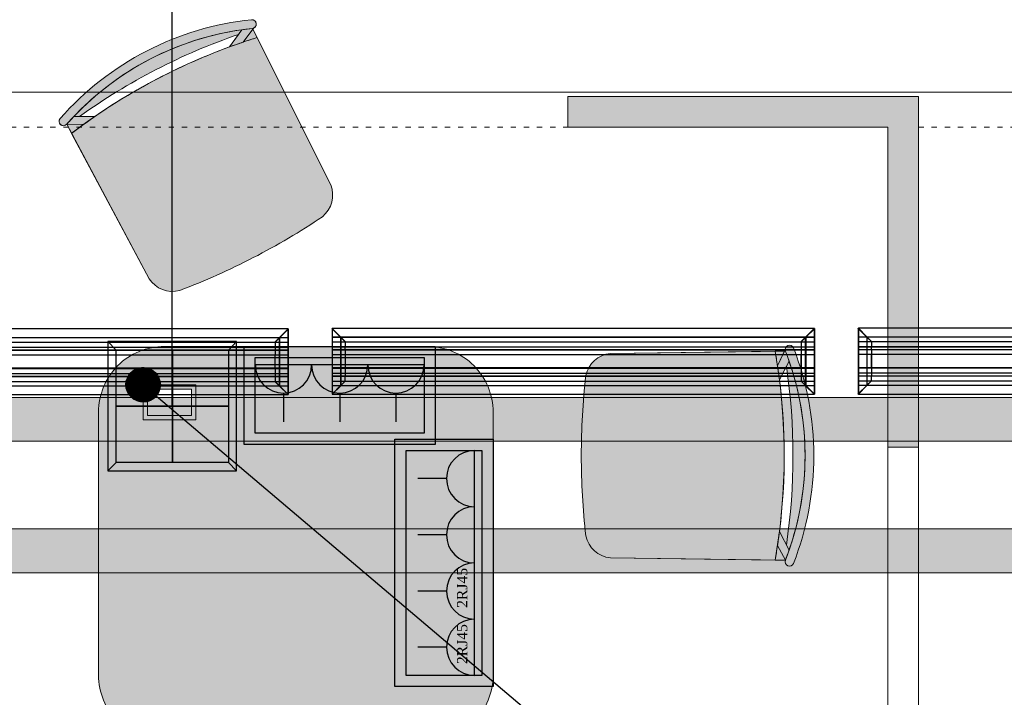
# Model space of a CAD drawing. Header units: inches. Extents: x -78787 to 29484, y -9517 to 23232.
# Tile 197 of 256: x 16176 to 18422, y -5216 to -3670. Entities that reach past the tile are written whole.
import ezdxf

# ---------------------------------------------------------------- set-up
doc = ezdxf.new("R2010")
doc.units = ezdxf.units.IN
doc.header["$MEASUREMENT"] = 0
doc.linetypes.add('ACAD_ISO03W100', pattern=[30, 12, -18])
for name, color, linetype in [('- განათება', 7, 'Continuous'), ('- მექანიკური ნაწილი', 7, 'Continuous'), ('- საშტეფცელო როზეტები', 7, 'Continuous'), ('Edges', 7, 'Continuous')]:
    doc.layers.add(name, color=color, linetype=linetype)
for name, color, linetype, lineweight, true_color in [('2D Drafting - General_Pen_No__105', 7, 'Continuous', 13, 0xcae6ff), ('2D Drafting - General_Pen_No__161', 7, 'Continuous', 13, 0x6a6a6a), ('New_2D Drafting - General_Pen_No__161', 7, 'Continuous', 13, 0x6a6a6a), ('New_Drawing & Figure_Pen_No__81', 7, 'Continuous', 20, 0x6a6a6a)]:
    doc.layers.add(name, color=color, linetype=linetype, lineweight=lineweight, true_color=true_color)
for name, color, linetype, lineweight in [('New_2D Drafting - General_Pen_No__101', 252, 'Continuous', 13), ('New_2D Drafting - General_Pen_No__121', 255, 'Continuous', 0), ('New_Drawing & Figure_Pen_No__1', 7, 'Continuous', 13)]:
    doc.layers.add(name, color=color, linetype=linetype, lineweight=lineweight)
doc.styles.get("Standard").update_dxf_attribs({"font": 'arial.ttf'})
doc.dimstyles.get("Standard").update_dxf_attribs({"dimtxt": 0.18, "dimasz": 0.18, "dimexe": 0.18, "dimexo": 0.0625, "dimgap": 0.09, "dimtad": 0, "dimtih": 1, "dimtoh": 1, "dimdec": 4, "dimzin": 0, "dimdsep": 46, "dimtxsty": 'Standard', "dimcen": 0.09, "dimadec": 0, "dimazin": 0, "dimtfac": 1, "dimtdec": 4, "dimtofl": 0, "dimtmove": 0, "dimatfit": 3, "dimfxl": 1, "dimtolj": 1, "dimtzin": 0, "dimarcsym": 0})

# ---------------------------------------------------------------- blocks, each defined once
blk = doc.blocks.new('იატაკის 4 იანი ჩარჩო')
at = {"layer": '- საშტეფცელო როზეტები', "color": 5}
for p, q in [((-12008.3, -6506.7), (-12026.8, -6526.1)), ((-11751.8, -6506.7), (-11733.3, -6526.1)), ((-12026.8, -6526.1), (-11733.3, -6526.1))]:
    blk.add_line(p, q, dxfattribs=at)
for points in [[(-11733.3, -6526.1), (-11733.3, -6230.8), (-12026.8, -6230.8), (-12026.8, -6526.1)], [(-12026.8, -6230.8), (-12008.3, -6250.3)], [(-11751.8, -6250.3), (-11733.3, -6230.8)]]:
    blk.add_lwpolyline(points, dxfattribs=at)
for points in [[(-12008.3, -6250.3), (-11880, -6250.3), (-11880, -6378.5), (-12008.3, -6378.5)], [(-11880, -6250.3), (-11751.8, -6250.3), (-11751.8, -6378.5), (-11880, -6378.5)], [(-12008.3, -6378.5), (-11880, -6378.5), (-11880, -6506.7), (-12008.3, -6506.7)], [(-11880, -6378.5), (-11751.8, -6378.5), (-11751.8, -6506.7), (-11880, -6506.7)]]:
    blk.add_lwpolyline(points, close=True, dxfattribs=at)
blk = doc.blocks.new('- საშტეფცელო როზეტი IP22')
at = {"layer": '- საშტეფცელო როზეტები', "color": 5}
for p, q in [((8536.7, 3822.7), (8536.7, 3888.1)), ((8472.6, 3758.6), (8600.9, 3758.6))]:
    blk.add_line(p, q, dxfattribs=at)
blk.add_arc((8536.7, 3758.6), 64.1, 0, 180, dxfattribs=at)
blk = doc.blocks.new('2 cali internetis rozeti')
at = {"layer": '- საშტეფცელო როზეტები', "color": 5}
for p, q in [((-9463.5, -8848.5), (-9463.5, -8783.2)), ((-9527.6, -8912.7), (-9399.3, -8912.7))]:
    blk.add_line(p, q, dxfattribs=at)
blk.add_arc((-9463.5, -8912.7), 64.1, 0, 180, dxfattribs=at)
at = {"layer": '- საშტეფცელო როზეტები', "color": 1, "insert": (-9502, -8872.5), "char_height": 23.657, "attachment_point": 1}
blk.add_mtext_dynamic_manual_height_columns('{\\fSylfaen|b0|i0|c0|p18;2RJ45}', width=4.298, gutter_width=0.0538, heights=[0], dxfattribs=at)
blk = doc.blocks.new('lineardiffplan')
blk.add_lwpolyline([(393.1, 274.9), (1492.8, 274.9), (1492.8, 124.4), (393.1, 124.4)], close=True)
at = {"layer": 'Edges'}
for p, q in [((392.8, 274.9), (392.8, 274.6)), ((393.1, 274.9), (392.8, 274.9)), ((422.8, 244.9), (392.8, 274.9)), ((392.8, 274.6), (392.9, 274.5)), ((392.9, 125.2), (392.9, 274.5)), ((412.4, 255), (392.9, 274.5)), ((393.1, 274.9), (393.2, 274.8)), ((393.2, 274.8), (412.7, 255.3)), ((1462.8, 244.9), (1492.8, 274.9)), ((1472.9, 255.3), (1492.4, 274.8)), ((1473.2, 254.9), (1492.8, 274.5)), ((1492.4, 274.8), (1492.5, 274.9)), ((1492.8, 274.9), (1492.5, 274.9)), ((1492.8, 274.5), (1492.8, 274.9)), ((1492.8, 274.5), (1492.8, 274.5)), ((1492.8, 125.4), (1492.8, 274.5)), ((1492.8, 255.3), (392.9, 255.3)), ((392.9, 254.9), (1492.8, 254.9)), ((412.4, 144.7), (412.4, 255)), ((412.8, 254.6), (412.4, 255)), ((412.7, 255.3), (413.1, 254.9)), ((412.8, 145.1), (412.8, 254.6)), ((412.8, 254.6), (422.8, 244.6)), ((413.1, 254.9), (423.1, 244.9)), ((1472.5, 254.9), (1462.5, 244.9)), ((1462.9, 244.6), (1472.8, 254.5)), ((1472.9, 255.3), (1472.5, 254.9)), ((1472.8, 254.5), (1473.2, 254.9)), ((1472.8, 254.5), (1472.8, 145.3)), ((1473.2, 144.9), (1473.2, 254.9)), ((392.9, 244.9), (1492.8, 244.9)), ((392.9, 233.2), (1492.8, 233.2)), ((392.9, 233), (1492.8, 233)), ((392.9, 226.8), (1492.8, 226.8)), ((392.9, 226.5), (1492.8, 226.5)), ((422.8, 244.6), (422.8, 244.9)), ((422.8, 244.9), (423.1, 244.9)), ((422.8, 244.6), (422.8, 244.6)), ((422.8, 244.6), (422.8, 233.2)), ((422.8, 233), (422.8, 233.2)), ((422.8, 226.8), (422.8, 233)), ((422.8, 226.5), (422.8, 226.8)), ((422.8, 214.9), (422.8, 226.5)), ((423.1, 244.9), (423.1, 244.9)), ((1462.5, 244.9), (1462.5, 244.9)), ((1462.5, 244.9), (1462.8, 244.9)), ((1462.8, 244.9), (1462.9, 244.6)), ((1462.8, 244.5), (1462.9, 244.6)), ((1462.8, 233.2), (1462.8, 244.5)), ((1462.8, 233), (1462.8, 233.2)), ((1462.8, 226.8), (1462.8, 233)), ((1462.8, 226.5), (1462.8, 226.8)), ((1462.8, 214.9), (1462.8, 226.5)), ((392.9, 214.9), (1492.8, 214.9)), ((1492.8, 214.8), (392.9, 214.8)), ((422.4, 214.9), (422.3, 214.9)), ((422.8, 214.9), (422.4, 214.9)), ((422.8, 184.9), (422.8, 214.9)), ((423.2, 214.9), (422.8, 214.9)), ((423.2, 214.8), (422.8, 214.9)), ((423.2, 214.8), (423.2, 214.9)), ((423.2, 214.8), (423.2, 184.9)), ((1462.8, 214.9), (1462.4, 214.9)), ((1462.4, 214.9), (1462.4, 214.8)), ((1462.8, 214.9), (1462.4, 214.8)), ((1462.4, 184.9), (1462.4, 214.8)), ((1462.8, 214.9), (1462.8, 184.9)), ((1462.8, 214.9), (1463.2, 214.9)), ((1463.2, 214.9), (1463.3, 214.9)), ((1492.8, 184.9), (392.9, 184.9)), ((422.4, 184.9), (422.3, 184.9)), ((422.8, 184.9), (422.4, 184.9)), ((422.8, 184.9), (423.2, 184.9)), ((422.8, 173.2), (422.8, 184.9)), ((1462.4, 184.9), (1462.8, 184.9)), ((1462.8, 173.2), (1462.8, 184.9)), ((1463.2, 184.9), (1462.8, 184.9)), ((1463.2, 184.9), (1463.3, 184.9)), ((392.9, 173.2), (1492.8, 173.2)), ((392.9, 173), (1492.8, 173)), ((392.9, 166.8), (1492.8, 166.8)), ((392.9, 166.5), (1492.8, 166.5)), ((422.8, 173), (422.8, 173.2)), ((422.8, 173), (422.8, 166.8)), ((422.8, 166.5), (422.8, 166.8)), ((422.8, 155.1), (422.8, 166.5)), ((1462.8, 173), (1462.8, 173.2)), ((1462.8, 166.8), (1462.8, 173)), ((1462.8, 166.5), (1462.8, 166.8)), ((1462.8, 155.3), (1462.8, 166.5)), ((392.8, 124.9), (422.8, 154.9)), ((392.9, 154.9), (1492.8, 154.9)), ((1492.8, 144.9), (392.9, 144.9)), ((392.9, 125.2), (412.4, 144.7)), ((392.9, 144.5), (1492.8, 144.5)), ((412.7, 144.5), (393.2, 124.9)), ((412.8, 145.1), (412.4, 144.7)), ((412.7, 144.5), (413.1, 144.9)), ((412.8, 145.1), (422.8, 155.1)), ((423.1, 154.8), (413.1, 144.9)), ((422.8, 154.9), (422.8, 155.1)), ((422.8, 155.1), (422.8, 155.1)), ((423.1, 154.8), (422.8, 154.9)), ((423.1, 154.8), (423.1, 154.9)), ((1462.5, 154.8), (1462.4, 154.9)), ((1462.8, 154.9), (1462.5, 154.8)), ((1462.5, 154.8), (1472.4, 144.9)), ((1462.9, 155.2), (1462.8, 155.3)), ((1462.9, 155.2), (1462.8, 154.9)), ((1462.8, 154.9), (1492.8, 124.9)), ((1472.8, 145.3), (1462.9, 155.2)), ((1472.4, 144.9), (1472.8, 144.5)), ((1473.2, 144.9), (1472.8, 145.3)), ((1472.8, 144.5), (1492.4, 124.9)), ((1473.2, 144.9), (1492.8, 125.4)), ((392.9, 125.2), (392.8, 125.1)), ((392.8, 125.1), (392.8, 124.9)), ((392.8, 124.9), (393.1, 124.9)), ((393.2, 124.9), (393.1, 124.9)), ((1492.4, 124.9), (1492.8, 124.9)), ((1492.4, 124.9), (1492.4, 124.9)), ((1492.8, 125.3), (1492.8, 125.4)), ((1492.8, 124.9), (1492.8, 125.3))]:
    blk.add_line(p, q, dxfattribs=at)
blk = doc.blocks.new('*D1324')
at = {"layer": '- საშტეფცელო როზეტები', "color": 0, "lineweight": -2, "transparency": 16777216}
for p, q in [((14224.2, -4551.7), (14224.2, -3527.7)), ((14324.2, -3527.9), (15201.4, -3527.9)), ((16424.2, -3527.9), (15809.9, -3527.9)), ((16524.2, -4551.7), (16524.2, -3527.7))]:
    blk.add_line(p, q, dxfattribs=at)
at = {"layer": '- საშტეფცელო როზეტები', "color": 0, "transparency": 16777216}
for points in [[(14324.2, -3511.3), (14324.2, -3544.6), (14224.2, -3527.9)], [(16424.2, -3511.3), (16424.2, -3544.6), (16524.2, -3527.9)]]:
    blk.add_solid(points, dxfattribs=at)
at = {"layer": 'Defpoints', "color": 0, "transparency": 16777216}
for p in [(14224.2, -3527.9), (14224.2, -4551.7), (16524.2, -4551.7)]:
    blk.add_point(p, dxfattribs=at)
at = {"layer": '- საშტეფცელო როზეტები', "color": 0, "transparency": 16777216, "insert": (15505.7, -3527.9), "char_height": 100, "attachment_point": 5}
blk.add_mtext('\\A1;{\\fSylfaen|b0|i0|c0|p18;2299.9998}', dxfattribs=at)
blk = doc.blocks.new('*D1325')
at = {"layer": '- საშტეფცელო როზეტები', "color": 0, "lineweight": -2, "transparency": 16777216}
for p, q in [((16524.2, -4551.7), (16524.2, -3527.7)), ((16624.2, -3527.9), (17501.4, -3527.9)), ((18724.2, -3527.9), (18109.9, -3527.9)), ((18824.2, -4551.7), (18824.2, -3527.7))]:
    blk.add_line(p, q, dxfattribs=at)
at = {"layer": '- საშტეფცელო როზეტები', "color": 0, "transparency": 16777216}
for points in [[(16624.2, -3511.3), (16624.2, -3544.6), (16524.2, -3527.9)], [(18724.2, -3511.3), (18724.2, -3544.6), (18824.2, -3527.9)]]:
    blk.add_solid(points, dxfattribs=at)
at = {"layer": 'Defpoints', "color": 0, "transparency": 16777216}
for p in [(16524.2, -3527.9), (16524.2, -4551.7), (18824.2, -4551.7)]:
    blk.add_point(p, dxfattribs=at)
at = {"layer": '- საშტეფცელო როზეტები', "color": 0, "transparency": 16777216, "insert": (17805.7, -3527.9), "char_height": 100, "attachment_point": 5}
blk.add_mtext('\\A1;{\\fSylfaen|b0|i0|c0|p18;2299.9998}', dxfattribs=at)

msp = doc.modelspace()

# ---------------------------------------------------------------- hatches: boundary and pattern name
at = {"layer": '- განათება', "linetype": 'Continuous', "lineweight": 0, "true_color": 0x20527f}
msp.add_hatch(color=167, dxfattribs=at).paths.add_polyline_path([(8955.93152, -4631.64497), (8955.93152, -4531.64497), (22825.93018, -4531.64497), (22825.93018, -4631.64497)])
at = {"layer": '- განათება', "linetype": 'Continuous', "lineweight": 35, "true_color": 0x40a5ff}
msp.add_hatch(color=161, dxfattribs=at).paths.add_polyline_path([(16925.93075, -4881.64497, 1), (16685.93075, -4881.64497, 1)])
at = {"layer": '- განათება', "linetype": 'Continuous', "lineweight": 0, "true_color": 0x00007f}
msp.add_hatch(color=176, dxfattribs=at).paths.add_polyline_path([(8755.93152, -4931.64497), (8755.93152, -4831.64497), (23025.93018, -4831.64497), (23025.93018, -4931.64497)])
at = {"layer": '- საშტეფცელო როზეტები'}
h = msp.add_hatch(dxfattribs=at)
h.set_pattern_fill('ANSI31', color=1)
h.set_pattern_definition([(45, (34515.02213, -35853.08454), (-0.08838834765, 0.08838834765), [])])
h.paths.add_polyline_path([(16496.90646, -4502.87042, 1), (16418.54356, -4502.87042, 1)])
at = {"layer": '2D Drafting - General_Pen_No__105', "linetype": 'Continuous', "lineweight": 13, "true_color": 0xcae6ff}
msp.add_hatch(color=254, dxfattribs=at).paths.add_polyline_path([(17425.93063, -3845.28192), (17425.93063, -3915.28192), (18155.93063, -3915.28192), (18155.93063, -4645.28185), (18225.93062, -4645.28185), (18225.93062, -3845.28192)])
at = {"layer": 'New_2D Drafting - General_Pen_No__101', "linetype": 'Continuous', "lineweight": 13}
for points in [[(16707.03081, -3689.82857, 0.985078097), (16704.94849, -3669.93727, 0.1883998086), (16268.28805, -3895.38383, 0.9850780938), (16283.29906, -3908.60009, -0.1884020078)], [(16685.56427, -3721.13706), (16708.05314, -3691.87555), (16707.03081, -3689.82857), (16682.97531, -3692.79405, 0.1693138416), (16299.64673, -3890.70553), (16312.81734, -3890.65635, -0.073421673), (16675.30841, -3703.50322), (16654.9606, -3731.92517, -0.0058933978)], [(16708.05314, -3691.87555), (16685.56427, -3721.13706, -0.0060954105), (16717.4753, -3710.74126)], [(16866.59149, -4119.5234, 0.3269331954), (16885.4234, -4047.01892), (16717.4753, -3710.74126, 0.0060954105), (16685.56427, -3721.13706), (16654.9606, -3731.92517, 0.0750812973), (16294.30046, -3929.22525), (16471.20368, -4260.87941, 0.3269331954), (16541.21975, -4287.51192, 0.0286525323), (16708.72287, -4212.84805, 0.0286525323)], [(16283.29906, -3908.60009), (16321.2548, -3909.22902, -0.0058933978), (16347.77193, -3890.52582), (16299.64673, -3890.70553, 0.009248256)], [(16283.29906, -3908.60009), (16294.30046, -3929.22525, -0.0060954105), (16321.2548, -3909.22902)], [(17922.45721, -4426.11508, -0.985078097), (17941.08711, -4418.84, -0.1883998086), (17941.08711, -4910.26496, -0.9850780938), (17922.45721, -4902.98988, 0.1884020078)], [(17467.44748, -4481.46308, -0.3269331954), (17523.23269, -4431.46757), (17899.08351, -4426.42846, -0.0060954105), (17904.48576, -4459.55249), (17908.93964, -4491.69484, -0.0750812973), (17899.08351, -4902.6765), (17523.23269, -4897.63738, -0.3269331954), (17467.44748, -4847.64188, -0.0286525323), (17456.94691, -4664.55248, -0.0286525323)], [(17920.16934, -4426.14575), (17904.48576, -4459.55249, 0.0060954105), (17899.08351, -4426.42846)], [(17904.48576, -4459.55249), (17920.16934, -4426.14575), (17922.45721, -4426.11508), (17930.85793, -4448.85028, -0.1693138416), (17930.85793, -4880.25467), (17924.85946, -4868.52923, 0.073421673), (17924.85946, -4460.57572), (17908.93964, -4491.69484, 0.0058933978)], [(17922.45721, -4902.98988), (17904.48576, -4869.55246, 0.0058933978), (17908.93964, -4837.41011), (17930.85793, -4880.25467, -0.009248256)], [(17922.45721, -4902.98988), (17899.08351, -4902.6765, 0.0060954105), (17904.48576, -4869.55246)]]:
    msp.add_hatch(color=252, dxfattribs=at).paths.add_polyline_path(points)
at = {"layer": 'New_2D Drafting - General_Pen_No__121', "linetype": 'Continuous', "lineweight": 0}
h = msp.add_hatch(color=255, dxfattribs=at)
h.paths.add_polyline_path([(17105.93072, -4415.28187), (16505.93078, -4415.28187, 0.4142135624), (16355.93079, -4565.28186), (16355.93079, -5165.28181, 0.4142135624), (16505.93078, -5315.28179), (17105.93072, -5315.28179, 0.4142135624), (17255.93071, -5165.28181), (17255.93071, -4565.28186, 0.4142135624)])
h.paths.add_polyline_path([(16467.72501, -4572.87042), (16467.72501, -4512.87042), (16567.725, -4512.87042), (16567.725, -4572.87042)], flags=0)

# ---------------------------------------------------------------- linework, layer by layer
at = {"layer": '- განათება', "color": 8, "linetype": 'Continuous', "lineweight": 15, "flags": 128}
msp.add_lwpolyline([(8955.93152, -5935.28172), (8955.93152, -3835.28172), (22825.93018, -3835.28172), (22825.93018, -5935.28172)], close=True, dxfattribs=at)
at = {"layer": '- განათება', "color": 252, "linetype": 'Continuous', "lineweight": 13, "flags": 128}
for points in [[(8955.93152, -4631.64497), (8955.93152, -4531.64497), (22825.93018, -4531.64497), (22825.93018, -4631.64497)], [(8755.93152, -4931.64497), (8755.93152, -4831.64497), (23025.93018, -4831.64497), (23025.93018, -4931.64497)]]:
    msp.add_lwpolyline(points, close=True, dxfattribs=at)
at = {"layer": '- საშტეფცელო როზეტები', "color": 5}
for points in [[(17124.04689, -4639.22018), (16687.86488, -4639.22018), (16687.86488, -4415.28187), (17124.04689, -4415.28187)], [(17098.35631, -4613.5296), (16713.55545, -4613.5296), (16713.55545, -4440.97245), (17098.35631, -4440.97245)], [(17031.9924, -5191.46079), (17031.9924, -4627.01183), (17255.93071, -4627.01183), (17255.93071, -5191.46079)], [(17057.68298, -5165.77021), (17057.68298, -4652.70241), (17230.24013, -4652.70241), (17230.24013, -5165.77021)]]:
    msp.add_lwpolyline(points, close=True, dxfattribs=at)
at = {"layer": '- საშტეფცელო როზეტები', "color": 4, "lineweight": 30}
msp.add_lwpolyline([(16457.72501, -4502.87042), (17696.88926, -5553.89461)], dxfattribs=at)
at = {"layer": '- საშტეფცელო როზეტები'}
msp.add_circle((16457.72501, -4502.87042), 39.18145, dxfattribs=at)
at = {"layer": '2D Drafting - General_Pen_No__161', "color": 251, "linetype": 'Continuous', "lineweight": 13, "true_color": 0x6a6a6a, "flags": 128}
msp.add_lwpolyline([(18225.93062, -6115.28172), (18225.93062, -4645.28185), (18155.93063, -4645.28185), (18155.93063, -6115.28172)], close=True, dxfattribs=at)
at = {"layer": 'New_2D Drafting - General_Pen_No__161', "color": 251, "linetype": 'Continuous', "lineweight": 13, "true_color": 0x6a6a6a, "flags": 128}
for points in [[(16707.03081, -3689.82857, 0.985078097), (16704.94849, -3669.93727, 0.1883998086), (16268.28805, -3895.38383, 0.9850780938), (16283.29906, -3908.60009, -0.1884020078)], [(16685.56427, -3721.13706), (16708.05314, -3691.87555), (16707.03081, -3689.82857), (16682.97531, -3692.79405, 0.1693138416), (16299.64673, -3890.70553), (16312.81734, -3890.65635, -0.073421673), (16675.30841, -3703.50322), (16654.9606, -3731.92517, -0.0058933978)], [(16708.05314, -3691.87555), (16685.56427, -3721.13706, -0.0060954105), (16717.4753, -3710.74126)], [(16866.59149, -4119.5234, 0.3269331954), (16885.4234, -4047.01892), (16717.4753, -3710.74126, 0.0060954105), (16685.56427, -3721.13706), (16654.9606, -3731.92517, 0.0750812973), (16294.30046, -3929.22525), (16471.20368, -4260.87941, 0.3269331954), (16541.21975, -4287.51192, 0.0286525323), (16708.72287, -4212.84805, 0.0286525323)], [(16283.29906, -3908.60009), (16321.2548, -3909.22902, -0.0058933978), (16347.77193, -3890.52582), (16299.64673, -3890.70553, 0.009248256)], [(16283.29906, -3908.60009), (16294.30046, -3929.22525, -0.0060954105), (16321.2548, -3909.22902)], [(17922.45721, -4426.11508, -0.985078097), (17941.08711, -4418.84, -0.1883998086), (17941.08711, -4910.26496, -0.9850780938), (17922.45721, -4902.98988, 0.1884020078)], [(17467.44748, -4481.46308, -0.3269331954), (17523.23269, -4431.46757), (17899.08351, -4426.42846, -0.0060954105), (17904.48576, -4459.55249), (17908.93964, -4491.69484, -0.0750812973), (17899.08351, -4902.6765), (17523.23269, -4897.63738, -0.3269331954), (17467.44748, -4847.64188, -0.0286525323), (17456.94691, -4664.55248, -0.0286525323)], [(17920.16934, -4426.14575), (17904.48576, -4459.55249, 0.0060954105), (17899.08351, -4426.42846)], [(17904.48576, -4459.55249), (17920.16934, -4426.14575), (17922.45721, -4426.11508), (17930.85793, -4448.85028, -0.1693138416), (17930.85793, -4880.25467), (17924.85946, -4868.52923, 0.073421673), (17924.85946, -4460.57572), (17908.93964, -4491.69484, 0.0058933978)], [(17922.45721, -4902.98988), (17904.48576, -4869.55246, 0.0058933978), (17908.93964, -4837.41011), (17930.85793, -4880.25467, -0.009248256)], [(17922.45721, -4902.98988), (17899.08351, -4902.6765, 0.0060954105), (17904.48576, -4869.55246)]]:
    msp.add_lwpolyline(points, format="xyb", close=True, dxfattribs=at)
at = {"layer": 'New_Drawing & Figure_Pen_No__1', "color": 7, "linetype": 'Continuous', "lineweight": 13}
for p, q in [((16715.80777, -3679.08101), (16715.79436, -3678.93124)), ((17927.98053, -4413.38566), (17928.11976, -4413.32888))]:
    msp.add_line(p, q, dxfattribs=at)
at = {"layer": 'New_Drawing & Figure_Pen_No__1', "color": 7, "linetype": 'Continuous', "lineweight": 13, "flags": 128}
for points in [[(16715.80777, -3679.08101), (16715.79436, -3678.93124)], [(16654.9606, -3731.92517), (16682.97531, -3692.79405)], [(16685.56427, -3721.13706), (16710.42825, -3688.78518)], [(16347.77193, -3890.52582), (16299.64673, -3890.70553)], [(16321.2548, -3909.22902), (16283.29906, -3908.60009)], [(17904.48576, -4459.55249), (17921.82572, -4422.61759)], [(17927.98053, -4413.38566), (17928.11976, -4413.32888)], [(17908.93964, -4491.69484), (17930.85793, -4448.85028)], [(17908.93964, -4837.41011), (17930.85793, -4880.25467)], [(17904.48576, -4869.55246), (17922.45721, -4902.98988)]]:
    msp.add_lwpolyline(points, dxfattribs=at)
for points in [[(16675.30841, -3703.50322, 0.073421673), (16312.81734, -3890.65635)], [(16707.03081, -3689.82857), (16885.4234, -4047.01892, -0.3269331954), (16866.59149, -4119.5234, -0.0286525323), (16708.72287, -4212.84805)], [(16717.4753, -3710.74126, 0.087148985), (16294.30046, -3929.22525)], [(16283.29906, -3908.60009), (16471.20368, -4260.87941, 0.3269331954), (16541.21975, -4287.51192, 0.0286525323), (16708.72287, -4212.84805)], [(17922.45721, -4426.11508), (17523.23269, -4431.46757, 0.3269331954), (17467.44748, -4481.46308, 0.0286525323), (17456.94691, -4664.55248)], [(17899.08351, -4426.42846, -0.087148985), (17899.08351, -4902.6765)], [(17924.85946, -4460.57572, -0.073421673), (17924.85946, -4868.52923)], [(17922.45721, -4902.98988), (17523.23269, -4897.63738, -0.3269331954), (17467.44748, -4847.64188, -0.0286525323), (17456.94691, -4664.55248)]]:
    msp.add_lwpolyline(points, format="xyb", dxfattribs=at)
at = {"layer": 'New_Drawing & Figure_Pen_No__1', "color": 7, "linetype": 'Continuous', "lineweight": 13}
for centre, radius, start, end in [((16775.1595, -4341.5271), 675.24994, 95.96827735, 138.64608318), ((16705.84012, -3679.89857), 10.00113, 275.12459065, 95.11487784), ((16775.1595, -4341.5271), 655.24994, 95.96803401, 138.64632653), ((16275.89291, -3901.87912), 10.00113, 139.4994827, 319.4897699), ((17931.82685, -4422.61759), 10.00113, 22.19230243, 202.18258962), ((17312.12935, -4664.55248), 675.24994, 338.66109709, 21.33890291), ((17312.12935, -4664.55248), 655.24994, 338.66085374, 21.33914626), ((17931.82685, -4906.48737), 10.00113, 157.81741037, 337.80769757)]:
    msp.add_arc(centre, radius, start, end, dxfattribs=at)
at = {"layer": 'New_Drawing & Figure_Pen_No__81', "color": 251, "linetype": 'Continuous', "lineweight": 20, "true_color": 0x6a6a6a}
for p, q in [((16457.72501, -4502.87042), (16457.72501, -4582.87042)), ((16577.725, -4502.87042), (16457.72501, -4502.87042)), ((16567.725, -4512.87042), (16467.72501, -4512.87042)), ((16467.72501, -4512.87042), (16467.72501, -4572.87042)), ((16567.725, -4572.87042), (16567.725, -4512.87042)), ((16577.725, -4582.87042), (16577.725, -4502.87042)), ((16467.72501, -4520.87042), (16467.72501, -4572.87042)), ((16567.725, -4572.87042), (16567.725, -4520.87042)), ((16467.72501, -4572.87042), (16567.725, -4572.87042)), ((16457.72501, -4582.87042), (16577.725, -4582.87042))]:
    msp.add_line(p, q, dxfattribs=at)
at = {"layer": 'New_Drawing & Figure_Pen_No__81', "color": 251, "linetype": 'Continuous', "lineweight": 20, "true_color": 0x6a6a6a, "flags": 128}
for points in [[(18225.93062, -4645.28185), (18155.93063, -4645.28185), (18155.93063, -3915.28192), (17425.93063, -3915.28192), (17425.93063, -3845.28192), (18225.93062, -3845.28192)], [(18225.93062, -6115.28172), (18155.93063, -6115.28172), (18155.93063, -4645.28185), (18225.93062, -4645.28185)]]:
    msp.add_lwpolyline(points, close=True, dxfattribs=at)
at = {"layer": 'New_Drawing & Figure_Pen_No__81', "color": 251, "linetype": 'ACAD_ISO03W100', "lineweight": 20, "true_color": 0x6a6a6a, "flags": 128}
for points in [[(17555.93069, -6115.28172), (15855.93085, -6115.28172), (15855.93085, -3915.28192), (18085.93063, -3915.28192)], [(19925.93046, -6115.28172), (18225.93062, -6115.28172), (18225.93062, -3915.28192), (20455.93041, -3915.28192)]]:
    msp.add_lwpolyline(points, dxfattribs=at)
at = {"layer": 'New_Drawing & Figure_Pen_No__81', "color": 251, "linetype": 'Continuous', "lineweight": 20, "true_color": 0x6a6a6a, "flags": 128}
msp.add_lwpolyline([(16505.93078, -4415.28187), (17105.93072, -4415.28187, -0.4142135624), (17255.93071, -4565.28186), (17255.93071, -5165.28181, -0.4142135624), (17105.93072, -5315.28179), (16505.93078, -5315.28179, -0.4142135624), (16355.93079, -5165.28181), (16355.93079, -4565.28186, -0.4142135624)], format="xyb", close=True, dxfattribs=at)

# ---------------------------------------------------------------- block references
at = {"layer": '- მექანიკური ნაწილი', "xscale": -1, "rotation": 180}
for p in [(15295.67962, -4250.49628), (16495.71335, -4249.67054), (17695.78514, -4249.16571)]:
    msp.add_blockref('lineardiffplan', p, dxfattribs=at)
at = {"layer": '- საშტეფცელო როზეტები'}
msp.add_blockref('იატაკის 4 იანი ჩარჩო', (28404.27612, 1826.76467), dxfattribs=at)
for name, p, rotation in [('- საშტეფცელო როზეტი IP22', (25314.43053, -699.05974), 180), ('- საშტეფცელო როზეტი IP22', (25442.69748, -699.05974), 180), ('- საშტეფცელო როზეტი IP22', (25570.96443, -699.05974), 180), ('- საშტეფცელო როზეტი IP22', (20972.15285, -13253.57748), 89.99999999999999), ('- საშტეფცელო როზეტი IP22', (20972.15285, -13381.84443), 89.99999999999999), ('2 cali internetis rozeti', (8300.93116, 4490.0927), 89.99999999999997), ('2 cali internetis rozeti', (8300.93116, 4361.82574), 89.99999999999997)]:
    msp.add_blockref(name, p, dxfattribs=dict(at, rotation=rotation))

# ---------------------------------------------------------------- dimensions: what is measured, and where the dimension line sits
at = {"layer": '- საშტეფცელო როზეტები', "color": 1}
for base, p1, p2, picture, middle in [((14224.23945, -3527.92531), (16524.23922, -4551.73129), (14224.23945, -4551.73129), '*D1324', (15505.6527, -3527.92531)), ((16524.23868, -3527.92531), (18824.23846, -4551.73129), (16524.23868, -4551.73129), '*D1325', (17805.65193, -3527.92531))]:
    dim = msp.add_linear_dim(base=base, p1=p1, p2=p2, angle=180, text='{\\fSylfaen|b0|i0|c0|p18;<>}', dimstyle='Standard', override={"dimtxt": 100, "dimasz": 100}, dxfattribs=at)
    dim.commit()
    dim.dimension.update_dxf_attribs({"geometry": picture, "text_midpoint": middle, "dimtype": 160})

doc.saveas('drawing.dxf')
